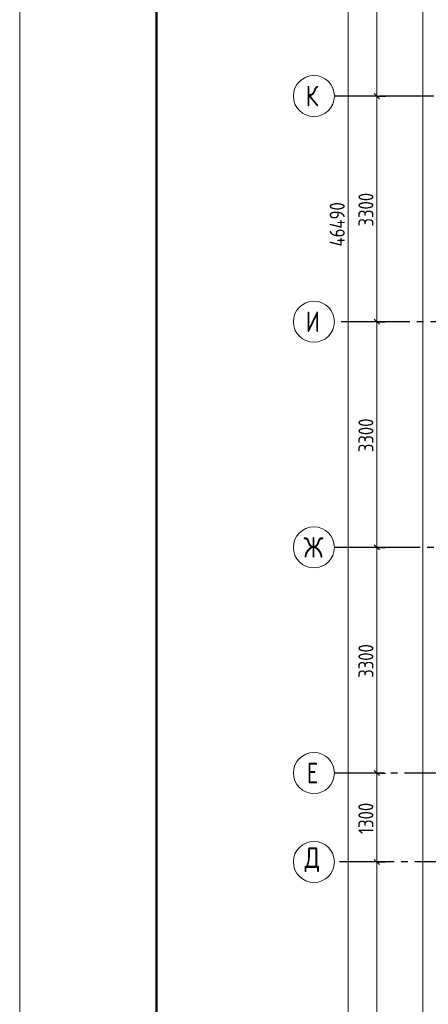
# Model space of a CAD drawing. Header units: millimetres. Extents: x 0 to 43617, y 0 to 59400.
# Tile 2 of 23: x 0 to 5973, y 22447 to 36847. Entities that reach past the tile are written whole.
import ezdxf

# ---------------------------------------------------------------- set-up
doc = ezdxf.new("R2010")
doc.units = ezdxf.units.MM
doc.linetypes.add('______5', pattern=[1100, 800, -100, 100, -100])
doc.layers.add('Standard', color=7, linetype='Continuous', lineweight=25)
doc.layers.add('Оси', color=40, linetype='______5', lineweight=18)
doc.styles.add('GOST 2.304-81', font='txt')
doc.styles.add('ISOCPEUR', font='txt')

msp = doc.modelspace()

# ---------------------------------------------------------------- linework, layer by layer
at = {"layer": 'Standard', "color": 7, "linetype": 'Continuous', "lineweight": 13, "transparency": 33554687}
for p, q in [((5221, 35730), (5221, 39030)), ((5221, 32430), (5221, 35730)), ((5221, 29130), (5221, 32430)), ((5221, 25830), (5221, 29130)), ((5221, 24530), (5221, 25830)), ((5221, 19030), (5221, 24530))]:
    msp.add_line(p, q, dxfattribs=at)
at = {"layer": 'Standard', "color": 251, "linetype": 'Continuous', "lineweight": -3, "true_color": 0x656565, "transparency": 33554687}
for p, q in [((5221, 35730), (5096, 35730)), ((5221, 35730), (5346, 35730)), ((5221, 32430), (5096, 32430)), ((5221, 32430), (5346, 32430)), ((5221, 29130), (5096, 29130)), ((5221, 29130), (5346, 29130)), ((5221, 25830), (5096, 25830)), ((5221, 25830), (5346, 25830)), ((5221, 24530), (5096, 24530)), ((5221, 24530), (5346, 24530)), ((5221, 24530), (5221, 24530))]:
    msp.add_line(p, q, dxfattribs=at)
at = {"layer": 'Standard', "color": 7, "linetype": 'Continuous', "lineweight": 25, "transparency": 33554687}
for p, q in [((5258, 35692), (5183, 35767)), ((5258, 32392), (5183, 32467)), ((5258, 29092), (5183, 29167)), ((5258, 25792), (5183, 25867)), ((5258, 24492), (5183, 24567))]:
    msp.add_line(p, q, dxfattribs=at)
at = {"layer": 'Standard', "color": 7, "linetype": 'Continuous', "lineweight": 13, "transparency": 33554687}
msp.add_lwpolyline([(0, 0), (42000, 0), (42000, 59400), (0, 59400), (0, 0)], close=True, dxfattribs=at)
at = {"layer": 'Standard', "color": 7, "linetype": 'Continuous', "lineweight": 50, "transparency": 33554687}
msp.add_lwpolyline([(2000, 58900), (41500, 58900), (41500, 500), (2000, 500), (2000, 58900)], close=True, dxfattribs=at)
at = {"layer": 'Standard', "color": 7, "linetype": 'Continuous', "lineweight": 13, "transparency": 33554687}
for points in [[(5894, 57220), (5894, 38586), (5894, 38586), (5894, 20800)], [(4802, 10630), (4802, 33448), (4802, 33448), (4802, 57120)]]:
    msp.add_lwpolyline(points, dxfattribs=at)
at = {"layer": 'Standard', "color": 251, "linetype": 'Continuous', "lineweight": -3, "true_color": 0x656565, "transparency": 33554687}
for points in [[(5221, 35730), (5204, 35730), (5204, 35730), (5204, 35730), (5204, 35730), (5204, 35730), (5204, 35730), (5204, 35730), (5204, 35730), (5204, 35730), (5204, 35730), (5204, 35730), (5204, 35730), (4700, 35730)], [(5221, 32430), (5204, 32430), (5204, 32430), (5204, 32430), (5204, 32430), (5204, 32430), (5204, 32430), (5204, 32430), (5204, 32430), (5204, 32430), (5204, 32430), (5204, 32430), (5204, 32430), (5204, 32430), (5204, 32430), (4700, 32430)], [(5221, 29130), (5204, 29130), (5204, 29130), (5204, 29130), (5204, 29130), (5204, 29130), (5204, 29130), (5204, 29130), (5204, 29130), (5204, 29130), (5204, 29130), (5204, 29130), (5204, 29130), (5204, 29130), (5204, 29130), (5204, 29130), (5204, 29130), (4700, 29130)], [(5221, 25830), (5204, 25830), (5204, 25830), (5204, 25830), (5204, 25830), (5204, 25830), (5204, 25830), (5204, 25830), (5204, 25830), (5204, 25830), (5204, 25830), (5204, 25830), (5204, 25830), (5204, 25830), (5204, 25830), (5204, 25830), (5204, 25830), (5204, 25830), (5204, 25830), (4700, 25830)]]:
    msp.add_lwpolyline(points, dxfattribs=at)
at = {"layer": 'Оси', "color": 8, "linetype": '______5', "lineweight": -3, "transparency": 33554687}
for p, q in [((22554, 35730), (4600, 35730)), ((23304, 32430), (4600, 32430)), ((22354, 29130), (4600, 29130)), ((29524, 25830), (4600, 25830)), ((34074, 24530), (4600, 24530)), ((34074, 24530), (4600, 24530))]:
    msp.add_line(p, q, dxfattribs=at)
at = {"layer": 'Оси', "color": 7, "linetype": 'Continuous', "lineweight": 13, "transparency": 33554687}
for centre in [(4300, 35730), (4300, 32430), (4300, 29130), (4300, 25830), (4300, 24530), (4300, 24530)]:
    msp.add_circle(centre, 300, dxfattribs=at)

# ---------------------------------------------------------------- texts
at = {"layer": 'Standard', "color": 7, "linetype": 'Continuous', "lineweight": 25, "transparency": 33554687, "char_height": 220, "attachment_point": 7, "rotation": 90, "style": 'GOST 2.304-81'}
for s, insert, width in [('3300', (5171, 33822), 641.48), ('46490', (4751, 33531), 813.28), ('3300', (5171, 30522), 641.48), ('3300', (5171, 27222), 641.48), ('1300', (5170, 24938), 610.16)]:
    msp.add_mtext(s, dxfattribs=dict(at, insert=insert, width=width))
at = {"layer": 'Оси', "color": 7, "linetype": 'Continuous', "lineweight": 25, "transparency": 33554687, "char_height": 300, "attachment_point": 7, "style": 'ISOCPEUR'}
for s, insert, width in [('\\W0.80;К', (4180, 35580), 359.83), ('\\W0.80;И', (4180, 32280), 359.83), ('\\W0.83;Ж', (4150, 28980), 425), ('\\W0.78;Е', (4195, 25680), 326.41), ('\\W0.82;Д', (4165, 24380), 392.65)]:
    msp.add_mtext(s, dxfattribs=dict(at, insert=insert, width=width))

doc.saveas('drawing.dxf')
